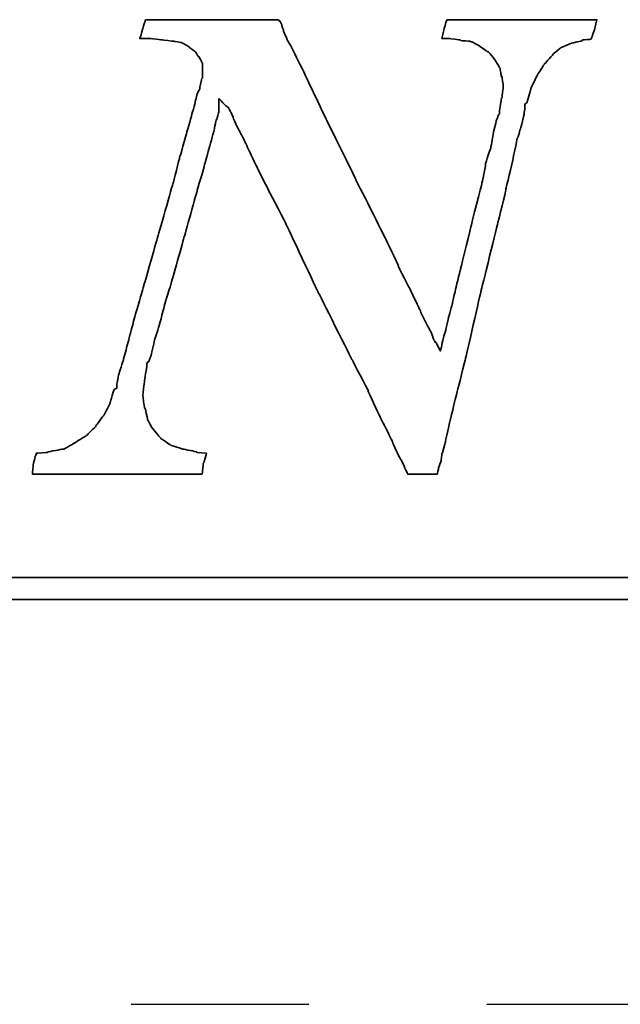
# Model space of a CAD drawing. Extents: x 36 to 141, y 71 to 133.
# Tile 44 of 47: x 127.57 to 129.68, y 98.27 to 101.73. Entities that reach past the tile are written whole.
import ezdxf

# ---------------------------------------------------------------- set-up
doc = ezdxf.new("R2010")
doc.units = 0
doc.header["$LTSCALE"] = 5
doc.header["$MEASUREMENT"] = 0
doc.linetypes.add('CENTER', pattern=[2, 1.25, -0.25, 0.25, -0.25])
for name, color, linetype in [('CL', 1, 'CENTER'), ('DIM', 4, 'CONTINUOUS'), ('layer 1', 7, 'CONTINUOUS')]:
    doc.layers.add(name, color=color, linetype=linetype)

# ---------------------------------------------------------------- blocks, each defined once
blk = doc.blocks.new('TBI MOTION logo(完整正式版)')
at = {"layer": 'layer 1', "color": 22, "lineweight": 35}
for points, knots in [([(58.92625, -7.91875), (58.92625, -7.91875), (58.58625, -7.89375), (58.58625, -7.89375), (58.58625, -7.89375), (58.58625, -7.89375), (58.56625, -7.87125), (58.56625, -7.87125), (58.56625, -7.87125), (58.56625, -7.87125), (58.08375, -7.77375), (58.08375, -7.77375), (58.08375, -7.77375), (58.08375, -7.77375), (58.06125, -7.77375), (58.06125, -7.77375), (58.06125, -7.77375), (58.06125, -7.77375), (57.62625, -7.63125), (57.62625, -7.63125), (57.62625, -7.63125), (57.62625, -7.63125), (57.60625, -7.63125), (57.60625, -7.63125), (57.60625, -7.63125), (57.60625, -7.63125), (57.58125, -7.60625), (57.58125, -7.60625), (57.58125, -7.60625), (57.58125, -7.60625), (57.26625, -7.38875), (57.26625, -7.38875), (57.26625, -7.38875), (57.26625, -7.38875), (57.24625, -7.36875), (57.24625, -7.36875), (57.24625, -7.36875), (57.24625, -7.36875), (57.22125, -7.34375), (57.22125, -7.34375), (57.22125, -7.34375), (57.22125, -7.34375), (56.98125, -7.05375), (56.98125, -7.05375), (56.98125, -7.05375), (56.98125, -7.05375), (56.98125, -7.02875), (56.98125, -7.02875), (56.98125, -7.02875), (56.98125, -7.02875), (56.95625, -7.02875), (56.95625, -7.02875), (56.95625, -7.02875), (56.95625, -7.02875), (56.76625, -6.69625), (56.76625, -6.69625), (56.76625, -6.69625), (56.76625, -6.69625), (56.76625, -6.67125), (56.76625, -6.67125), (56.76625, -6.67125), (56.76625, -6.67125), (56.76625, -6.64875), (56.76625, -6.64875), (56.76625, -6.64875), (56.76625, -6.64875), (56.67125, -6.26375), (56.67125, -6.26375), (56.67125, -6.26375), (56.67125, -6.26375), (56.64625, -6.26375), (56.64625, -6.26375), (56.64625, -6.26375), (56.64625, -6.26375), (56.64625, -6.23875), (56.64625, -6.23875), (56.64625, -6.23875), (56.64625, -6.23875), (56.59625, -5.80875), (56.59625, -5.80875), (56.59625, -5.80875), (56.59625, -5.80875), (56.59625, -5.78375), (56.59625, -5.78375), (56.59625, -5.78375), (56.59625, -5.78375), (56.64625, -5.30375), (56.64625, -5.30375), (56.64625, -5.30375), (56.64625, -5.30375), (56.64625, -5.27875), (56.64625, -5.27875), (56.64625, -5.27875), (56.64625, -5.27875), (56.74125, -4.72875), (56.74125, -4.72875), (56.74125, -4.72875), (56.74125, -4.72875), (56.74125, -4.67875), (56.74125, -4.67875), (56.74125, -4.67875), (56.74125, -4.67875), (56.74125, -4.63375), (56.74125, -4.63375), (56.74125, -4.63375), (56.74125, -4.63375), (56.79125, -4.55875), (56.79125, -4.55875), (56.79125, -4.55875), (56.79125, -4.55875), (56.81125, -4.55875), (56.81125, -4.55875), (56.81125, -4.55875), (56.81125, -4.55875), (56.91125, -4.27375), (56.91125, -4.27375), (56.91125, -4.27375), (56.91125, -4.27375), (57.00625, -3.83874), (57.00625, -3.83874), (57.00625, -3.83874), (57.00625, -3.83874), (57.00625, -3.81374), (57.00625, -3.81374), (57.00625, -3.81374), (57.00625, -3.81374), (57.19875, -3.21374), (57.19875, -3.21374), (57.19875, -3.21374), (57.19875, -3.21374), (57.38625, -2.49625), (57.38625, -2.49625), (57.38625, -2.49625), (57.38625, -2.49625), (57.38625, -2.47374), (57.38625, -2.47374), (57.38625, -2.47374), (57.38625, -2.47374), (57.62625, -1.70375), (57.62625, -1.70375), (57.62625, -1.70375), (57.62625, -1.70375), (58.10625, 0.00125), (58.10625, 0.00125), (58.10625, 0.00125), (58.10625, 0.00125), (58.58625, 1.72625), (58.58625, 1.72625), (58.58625, 1.72625), (58.58625, 1.72625), (58.82625, 2.54125), (58.82625, 2.54125), (58.82625, 2.54125), (58.82625, 2.54125), (58.82625, 2.56374), (58.82625, 2.56374), (58.82625, 2.56374), (58.82625, 2.56374), (59.02125, 3.26125), (59.02125, 3.26125), (59.02125, 3.26125), (59.02125, 3.26125), (59.18625, 3.86125), (59.18625, 3.86125), (59.18625, 3.86125), (59.18625, 3.86125), (59.28625, 4.31875), (59.28625, 4.31875), (59.28625, 4.31875), (59.28625, 4.31875), (59.30625, 4.31875), (59.30625, 4.31875), (59.30625, 4.31875), (59.30625, 4.31875), (59.30625, 4.34125), (59.30625, 4.34125), (59.30625, 4.34125), (59.30625, 4.34125), (59.38125, 4.60625), (59.38125, 4.60625), (59.38125, 4.60625), (59.38125, 4.60625), (59.38125, 4.65125), (59.38125, 4.65125), (59.38125, 4.65125), (59.38125, 4.65125), (59.38125, 5.08625), (59.38125, 5.08625), (59.38125, 5.08625), (59.38125, 5.08625), (59.66625, 4.79624), (59.66625, 4.79624), (59.66625, 4.79624), (59.66625, 4.79624), (59.74125, 4.75124), (59.74125, 4.75124), (59.74125, 4.75124), (59.74125, 4.75124), (59.74125, 4.72624), (59.74125, 4.72624), (59.74125, 4.72624), (59.74125, 4.72624), (59.76125, 4.70124), (59.76125, 4.70124), (59.76125, 4.70124), (59.76125, 4.70124), (59.81125, 4.60625), (59.81125, 4.60625), (59.81125, 4.60625), (59.81125, 4.60625), (59.90625, 4.41125), (59.90625, 4.41125), (59.90625, 4.41125), (59.90625, 4.41125), (59.90625, 4.39125), (59.90625, 4.39125), (59.90625, 4.39125), (59.90625, 4.39125), (60.00375, 4.15124), (60.00375, 4.15124), (60.00375, 4.15124), (60.00375, 4.15124), (60.14625, 3.88374), (60.14625, 3.88374), (60.14625, 3.88374), (60.14625, 3.88374), (60.34125, 3.50124), (60.34125, 3.50124), (60.34125, 3.50124), (60.34125, 3.50124), (60.53125, 3.09125), (60.53125, 3.09125), (60.53125, 3.09125), (60.53125, 3.09125), (60.74625, 2.63625), (60.74625, 2.63625), (60.74625, 2.63625), (60.74625, 2.63625), (61.25125, 1.63124), (61.25125, 1.63124), (61.25125, 1.63124), (61.25125, 1.63124), (61.85125, 0.47625), (61.85125, 0.47625), (61.85125, 0.47625), (61.85125, 0.47625), (63.02625, -2.01874), (63.02625, -2.01874), (63.02625, -2.01874), (63.02625, -2.01874), (64.27625, -4.51374), (64.27625, -4.51374), (64.27625, -4.51374), (64.27625, -4.51374), (64.85125, -5.61375), (64.85125, -5.61375), (64.85125, -5.61375), (64.85125, -5.61375), (64.85125, -5.64125), (64.85125, -5.64125), (64.85125, -5.64125), (64.85125, -5.64125), (65.32875, -6.67125), (65.32875, -6.67125), (65.32875, -6.67125), (65.32875, -6.67125), (65.57125, -7.12875), (65.57125, -7.12875), (65.57125, -7.12875), (65.57125, -7.12875), (65.76125, -7.53625), (65.76125, -7.53625), (65.76125, -7.53625), (65.76125, -7.53625), (65.76125, -7.55625), (65.76125, -7.55625), (65.76125, -7.55625), (65.76125, -7.55625), (65.90375, -7.87125), (65.90375, -7.87125), (65.90375, -7.87125), (65.90375, -7.87125), (66.07125, -8.18125), (66.07125, -8.18125), (66.07125, -8.18125), (66.07125, -8.18125), (66.19125, -8.42375), (66.19125, -8.42375), (66.19125, -8.42375), (66.19125, -8.42375), (66.19125, -8.44375), (66.19125, -8.44375), (66.19125, -8.44375), (66.19125, -8.44375), (66.29125, -8.63875), (66.29125, -8.63875), (66.29125, -8.63875), (66.29125, -8.63875), (66.31125, -8.68625), (66.31125, -8.68625), (66.31125, -8.68625), (66.31125, -8.68625), (66.38375, -8.68625), (66.38375, -8.68625), (66.38375, -8.68625), (66.38375, -8.68625), (66.84125, -8.68625), (66.84125, -8.68625), (66.84125, -8.68625), (66.84125, -8.68625), (67.29625, -8.68625), (67.29625, -8.68625), (67.29625, -8.68625), (67.29625, -8.68625), (67.36625, -8.68625), (67.36625, -8.68625), (67.36625, -8.68625), (67.36625, -8.68625), (67.39125, -8.68625), (67.39125, -8.68625), (67.39125, -8.68625), (67.39125, -8.68625), (67.44125, -8.46875), (67.44125, -8.46875), (67.44125, -8.46875), (67.44125, -8.46875), (67.44125, -8.44375), (67.44125, -8.44375), (67.44125, -8.44375), (67.44125, -8.44375), (67.53625, -8.20375), (67.53625, -8.20375), (67.53625, -8.20375), (67.53625, -8.20375), (67.56125, -7.94375), (67.56125, -7.94375), (67.56125, -7.94375), (67.56125, -7.94375), (67.56125, -7.91875), (67.56125, -7.91875), (67.56125, -7.91875), (67.56125, -7.91875), (67.58625, -7.91875), (67.58625, -7.91875), (67.58625, -7.91875), (67.58625, -7.91875), (67.68125, -7.53625), (67.68125, -7.53625), (67.68125, -7.53625), (67.68125, -7.53625), (67.87375, -6.67125), (67.87375, -6.67125), (67.87375, -6.67125), (67.87375, -6.67125), (68.13625, -5.61375), (68.13625, -5.61375), (68.13625, -5.61375), (68.13625, -5.61375), (68.42375, -4.46374), (68.42375, -4.46374), (68.42375, -4.46374), (68.42375, -4.46374), (68.99875, -1.96874), (68.99875, -1.96874), (68.99875, -1.96874), (68.99875, -1.96874), (69.62625, 0.57625), (69.62625, 0.57625), (69.62625, 0.57625), (69.62625, 0.57625), (69.91125, 1.72625), (69.91125, 1.72625), (69.91125, 1.72625), (69.91125, 1.72625), (69.91125, 1.77625), (69.91125, 1.77625), (69.91125, 1.77625), (69.91125, 1.77625), (70.15125, 2.78124), (70.15125, 2.78124), (70.15125, 2.78124), (70.15125, 2.78124), (70.32125, 3.62125), (70.32125, 3.62125), (70.32125, 3.62125), (70.32125, 3.62125), (70.34125, 3.64625), (70.34125, 3.64625), (70.34125, 3.64625), (70.34125, 3.64625), (70.44125, 3.98125), (70.44125, 3.98125), (70.44125, 3.98125), (70.44125, 3.98125), (70.53625, 4.31875), (70.53625, 4.31875), (70.53625, 4.31875), (70.53625, 4.31875), (70.58125, 4.55875), (70.58125, 4.55875), (70.58125, 4.55875), (70.58125, 4.55875), (70.60625, 4.72624), (70.60625, 4.72624), (70.60625, 4.72624), (70.60625, 4.72624), (70.60625, 4.79624), (70.60625, 4.79624), (70.60625, 4.79624), (70.60625, 4.79624), (70.60625, 4.87125), (70.60625, 4.87125), (70.60625, 4.87125), (70.60625, 4.87125), (70.65625, 4.94125), (70.65625, 4.94125), (70.65625, 4.94125), (70.65625, 4.94125), (70.68125, 4.94125), (70.68125, 4.94125), (70.68125, 4.94125), (70.68125, 4.94125), (70.82125, 5.42125), (70.82125, 5.42125), (70.82125, 5.42125), (70.82125, 5.42125), (70.82125, 5.44625), (70.82125, 5.44625), (70.82125, 5.44625), (70.82125, 5.44625), (70.82125, 5.47125), (70.82125, 5.47125), (70.82125, 5.47125), (70.82125, 5.47125), (71.06125, 5.94625), (71.06125, 5.94625), (71.06125, 5.94625), (71.06125, 5.94625), (71.30125, 6.33124), (71.30125, 6.33124), (71.30125, 6.33124), (71.30125, 6.33124), (71.32625, 6.35625), (71.32625, 6.35625), (71.32625, 6.35625), (71.32625, 6.35625), (71.32625, 6.38124), (71.32625, 6.38124), (71.32625, 6.38124), (71.32625, 6.38124), (71.35125, 6.38124), (71.35125, 6.38124), (71.35125, 6.38124), (71.35125, 6.38124), (71.66125, 6.74125), (71.66125, 6.74125), (71.66125, 6.74125), (71.66125, 6.74125), (71.68625, 6.76625), (71.68625, 6.76625), (71.68625, 6.76625), (71.68625, 6.76625), (71.92625, 6.95624), (71.92625, 6.95624), (71.92625, 6.95624), (71.92625, 6.95624), (71.95125, 6.98125), (71.95125, 6.98125), (71.95125, 6.98125), (71.95125, 6.98125), (71.97625, 6.98125), (71.97625, 6.98125), (71.97625, 6.98125), (71.97625, 6.98125), (72.31125, 7.12624), (72.31125, 7.12624), (72.31125, 7.12624), (72.31125, 7.12624), (72.33375, 7.12624), (72.33375, 7.12624), (72.33375, 7.12624), (72.33375, 7.12624), (72.71625, 7.21875), (72.71625, 7.21875), (72.71625, 7.21875), (72.71625, 7.21875), (72.71625, 7.24624), (72.71625, 7.24624), (72.71625, 7.24624), (72.71625, 7.24624), (72.74125, 7.24624), (72.74125, 7.24624), (72.74125, 7.24624), (72.74125, 7.24624), (73.03124, 7.26624), (73.03124, 7.26624), (73.03124, 7.26624), (73.03124, 7.26624), (73.05375, 7.29125), (73.05375, 7.29125), (73.05375, 7.29125), (73.05375, 7.29125), (73.05375, 7.31625), (73.05375, 7.31625), (73.05375, 7.31625), (73.05375, 7.31625), (73.17625, 7.67625), (73.17625, 7.67625), (73.17625, 7.67625), (73.17625, 7.67625), (73.24625, 7.98625), (73.24625, 7.98625), (73.24625, 7.98625), (73.24625, 7.98625), (73.19625, 7.98625), (73.19625, 7.98625), (73.19625, 7.98625), (73.19625, 7.98625), (72.93625, 7.98625), (72.93625, 7.98625), (72.93625, 7.98625), (72.93625, 7.98625), (72.55125, 7.98625), (72.55125, 7.98625), (72.55125, 7.98625), (72.55125, 7.98625), (72.09625, 7.98625), (72.09625, 7.98625), (72.09625, 7.98625), (72.09625, 7.98625), (71.64125, 7.98625), (71.64125, 7.98625), (71.64125, 7.98625), (71.64125, 7.98625), (70.53625, 7.98625), (70.53625, 7.98625), (70.53625, 7.98625), (70.53625, 7.98625), (69.47875, 7.98625), (69.47875, 7.98625), (69.47875, 7.98625), (69.47875, 7.98625), (68.95125, 7.98625), (68.95125, 7.98625), (68.95125, 7.98625), (68.95125, 7.98625), (68.52125, 7.98625), (68.52125, 7.98625), (68.52125, 7.98625), (68.52125, 7.98625), (68.13625, 7.98625), (68.13625, 7.98625), (68.13625, 7.98625), (68.13625, 7.98625), (67.87375, 7.98625), (67.87375, 7.98625), (67.87375, 7.98625), (67.87375, 7.98625), (67.75125, 7.98625), (67.75125, 7.98625), (67.75125, 7.98625), (67.75125, 7.98625), (67.72625, 7.94125), (67.72625, 7.94125), (67.72625, 7.94125), (67.72625, 7.94125), (67.63125, 7.60625), (67.63125, 7.60625), (67.63125, 7.60625), (67.63125, 7.60625), (67.56125, 7.29125), (67.56125, 7.29125), (67.56125, 7.29125), (67.56125, 7.29125), (67.72625, 7.29125), (67.72625, 7.29125), (67.72625, 7.29125), (67.72625, 7.29125), (67.82625, 7.29125), (67.82625, 7.29125), (67.82625, 7.29125), (67.82625, 7.29125), (67.84625, 7.29125), (67.84625, 7.29125), (67.84625, 7.29125), (67.84625, 7.29125), (68.23125, 7.24624), (68.23125, 7.24624), (68.23125, 7.24624), (68.23125, 7.24624), (68.25875, 7.21875), (68.25875, 7.21875), (68.25875, 7.21875), (68.25875, 7.21875), (68.59125, 7.19624), (68.59125, 7.19624), (68.59125, 7.19624), (68.59125, 7.19624), (68.64125, 7.17125), (68.64125, 7.17125), (68.64125, 7.17125), (68.64125, 7.17125), (68.66625, 7.17125), (68.66625, 7.17125), (68.66625, 7.17125), (68.66625, 7.17125), (68.92625, 7.02624), (68.92625, 7.02624), (68.92625, 7.02624), (68.92625, 7.02624), (68.95125, 7.02624), (68.95125, 7.02624), (68.95125, 7.02624), (68.95125, 7.02624), (68.95125, 7.00624), (68.95125, 7.00624), (68.95125, 7.00624), (68.95125, 7.00624), (69.23875, 6.81125), (69.23875, 6.81125), (69.23875, 6.81125), (69.23875, 6.81125), (69.26625, 6.81125), (69.26625, 6.81125), (69.26625, 6.81125), (69.26625, 6.81125), (69.28625, 6.78625), (69.28625, 6.78625), (69.28625, 6.78625), (69.28625, 6.78625), (69.47875, 6.54875), (69.47875, 6.54875), (69.47875, 6.54875), (69.47875, 6.54875), (69.47875, 6.52375), (69.47875, 6.52375), (69.47875, 6.52375), (69.47875, 6.52375), (69.50625, 6.52375), (69.50625, 6.52375), (69.50625, 6.52375), (69.50625, 6.52375), (69.67125, 6.23625), (69.67125, 6.23625), (69.67125, 6.23625), (69.67125, 6.23625), (69.69375, 6.21125), (69.69375, 6.21125), (69.69375, 6.21125), (69.69375, 6.21125), (69.69375, 6.18625), (69.69375, 6.18625), (69.69375, 6.18625), (69.69375, 6.18625), (69.74625, 5.89875), (69.74625, 5.89875), (69.74625, 5.89875), (69.74625, 5.89875), (69.76625, 5.89875), (69.76625, 5.89875), (69.76625, 5.89875), (69.76625, 5.89875), (69.81375, 5.56625), (69.81375, 5.56625), (69.81375, 5.56625), (69.81375, 5.56625), (69.81375, 5.54125), (69.81375, 5.54125), (69.81375, 5.54125), (69.81375, 5.54125), (69.81375, 5.51625), (69.81375, 5.51625), (69.81375, 5.51625), (69.81375, 5.51625), (69.76625, 5.13125), (69.76625, 5.13125), (69.76625, 5.13125), (69.76625, 5.13125), (69.74625, 5.10874), (69.74625, 5.10874), (69.74625, 5.10874), (69.74625, 5.10874), (69.67125, 4.65125), (69.67125, 4.65125), (69.67125, 4.65125), (69.67125, 4.65125), (69.67125, 4.55875), (69.67125, 4.55875), (69.67125, 4.55875), (69.67125, 4.55875), (69.67125, 4.53125), (69.67125, 4.53125), (69.67125, 4.53125), (69.67125, 4.53125), (69.64625, 4.50874), (69.64625, 4.50874), (69.64625, 4.50874), (69.64625, 4.50874), (69.55125, 4.27125), (69.55125, 4.27125), (69.55125, 4.27125), (69.55125, 4.27125), (69.55125, 4.24625), (69.55125, 4.24625), (69.55125, 4.24625), (69.55125, 4.24625), (69.45375, 3.86125), (69.45375, 3.86125), (69.45375, 3.86125), (69.45375, 3.86125), (69.38625, 3.40624), (69.38625, 3.40624), (69.38625, 3.40624), (69.38625, 3.40624), (69.35875, 3.33125), (69.35875, 3.33125), (69.35875, 3.33125), (69.35875, 3.33125), (69.35875, 3.30875), (69.35875, 3.30875), (69.35875, 3.30875), (69.35875, 3.30875), (69.16625, 2.71125), (69.16625, 2.71125), (69.16625, 2.71125), (69.16625, 2.71125), (69.16625, 2.66375), (69.16625, 2.66375), (69.16625, 2.66375), (69.16625, 2.66375), (69.02625, 1.96374), (69.02625, 1.96374), (69.02625, 1.96374), (69.02625, 1.96374), (68.64125, 0.45624), (68.64125, 0.45624), (68.64125, 0.45624), (68.64125, 0.45624), (68.25875, -1.10625), (68.25875, -1.10625), (68.25875, -1.10625), (68.25875, -1.10625), (68.08625, -1.80125), (68.08625, -1.80125), (68.08625, -1.80125), (68.08625, -1.80125), (67.94625, -2.42625), (67.94625, -2.42625), (67.94625, -2.42625), (67.94625, -2.42625), (67.80125, -2.95375), (67.80125, -2.95375), (67.80125, -2.95375), (67.80125, -2.95375), (67.70625, -3.38375), (67.70625, -3.38375), (67.70625, -3.38375), (67.70625, -3.38375), (67.70625, -3.40875), (67.70625, -3.40875), (67.70625, -3.40875), (67.70625, -3.40875), (67.63125, -3.62375), (67.63125, -3.62375), (67.63125, -3.62375), (67.63125, -3.62375), (67.60625, -3.72125), (67.60625, -3.72125), (67.60625, -3.72125), (67.60625, -3.72125), (67.51125, -4.17375), (67.51125, -4.17375), (67.51125, -4.17375), (67.51125, -4.17375), (67.34625, -3.86374), (67.34625, -3.86374), (67.34625, -3.86374), (67.34625, -3.86374), (67.32125, -3.86374), (67.32125, -3.86374), (67.32125, -3.86374), (67.32125, -3.86374), (67.27125, -3.76874), (67.27125, -3.76874), (67.27125, -3.76874), (67.27125, -3.76874), (67.22625, -3.67374), (67.22625, -3.67374), (67.22625, -3.67374), (67.22625, -3.67374), (67.22625, -3.64875), (67.22625, -3.64875), (67.22625, -3.64875), (67.22625, -3.64875), (67.15125, -3.45375), (67.15125, -3.45375), (67.15125, -3.45375), (67.15125, -3.45375), (67.05625, -3.28875), (67.05625, -3.28875), (67.05625, -3.28875), (67.05625, -3.28875), (66.91125, -3.00125), (66.91125, -3.00125), (66.91125, -3.00125), (66.91125, -3.00125), (66.77125, -2.71375), (66.77125, -2.71375), (66.77125, -2.71375), (66.77125, -2.71375), (66.77125, -2.68875), (66.77125, -2.68875), (66.77125, -2.68875), (66.77125, -2.68875), (66.41125, -1.94374), (66.41125, -1.94374), (66.41125, -1.94374), (66.41125, -1.94374), (65.95125, -1.03375), (65.95125, -1.03375), (65.95125, -1.03375), (65.95125, -1.03375), (65.95125, -1.00875), (65.95125, -1.00875), (65.95125, -1.00875), (65.95125, -1.00875), (65.49625, -0.04874), (65.49625, -0.04874), (65.49625, -0.04874), (65.49625, -0.04874), (64.39375, 2.13624), (64.39375, 2.13624), (64.39375, 2.13624), (64.39375, 2.13624), (64.39375, 2.15624), (64.39375, 2.15624), (64.39375, 2.15624), (64.39375, 2.15624), (63.33625, 4.29125), (63.33625, 4.29125), (63.33625, 4.29125), (63.33625, 4.29125), (62.85625, 5.30125), (62.85625, 5.30125), (62.85625, 5.30125), (62.85625, 5.30125), (62.42625, 6.21125), (62.42625, 6.21125), (62.42625, 6.21125), (62.42625, 6.21125), (62.04125, 6.98125), (62.04125, 6.98125), (62.04125, 6.98125), (62.04125, 6.98125), (61.87375, 7.26624), (61.87375, 7.26624), (61.87375, 7.26624), (61.87375, 7.26624), (61.87375, 7.29125), (61.87375, 7.29125), (61.87375, 7.29125), (61.87375, 7.29125), (61.75625, 7.55625), (61.75625, 7.55625), (61.75625, 7.55625), (61.75625, 7.55625), (61.75625, 7.58124), (61.75625, 7.58124), (61.75625, 7.58124), (61.75625, 7.58124), (61.68375, 7.79375), (61.68375, 7.79375), (61.68375, 7.79375), (61.68375, 7.79375), (61.61125, 7.94125), (61.61125, 7.94125), (61.61125, 7.94125), (61.61125, 7.94125), (61.58625, 7.94125), (61.58625, 7.94125), (61.58625, 7.94125), (61.58625, 7.94125), (61.56375, 7.98625), (61.56375, 7.98625), (61.56375, 7.98625), (61.56375, 7.98625), (61.41875, 7.98625), (61.41875, 7.98625), (61.41875, 7.98625), (61.41875, 7.98625), (61.18125, 7.98625), (61.18125, 7.98625), (61.18125, 7.98625), (61.18125, 7.98625), (60.84125, 7.98625), (60.84125, 7.98625), (60.84125, 7.98625), (60.84125, 7.98625), (60.02625, 7.98625), (60.02625, 7.98625), (60.02625, 7.98625), (60.02625, 7.98625), (59.11625, 7.98625), (59.11625, 7.98625), (59.11625, 7.98625), (59.11625, 7.98625), (58.15625, 7.98625), (58.15625, 7.98625), (58.15625, 7.98625), (58.15625, 7.98625), (57.34125, 7.98625), (57.34125, 7.98625), (57.34125, 7.98625), (57.34125, 7.98625), (57.00625, 7.98625), (57.00625, 7.98625), (57.00625, 7.98625), (57.00625, 7.98625), (56.76625, 7.98625), (56.76625, 7.98625), (56.76625, 7.98625), (56.76625, 7.98625), (56.69125, 7.98625), (56.69125, 7.98625), (56.69125, 7.98625), (56.69125, 7.98625), (56.67125, 7.94125), (56.67125, 7.94125), (56.67125, 7.94125), (56.67125, 7.94125), (56.67125, 7.91625), (56.67125, 7.91625), (56.67125, 7.91625), (56.67125, 7.91625), (56.57125, 7.60625), (56.57125, 7.60625), (56.57125, 7.60625), (56.57125, 7.60625), (56.57125, 7.58124), (56.57125, 7.58124), (56.57125, 7.58124), (56.57125, 7.58124), (56.47625, 7.29125), (56.47625, 7.29125), (56.47625, 7.29125), (56.47625, 7.29125), (56.57125, 7.29125), (56.57125, 7.29125), (56.57125, 7.29125), (56.57125, 7.29125), (56.76625, 7.29125), (56.76625, 7.29125), (56.76625, 7.29125), (56.76625, 7.29125), (56.86125, 7.29125), (56.86125, 7.29125), (56.86125, 7.29125), (56.86125, 7.29125), (56.88625, 7.29125), (56.88625, 7.29125), (56.88625, 7.29125), (56.88625, 7.29125), (57.31625, 7.24624), (57.31625, 7.24624), (57.31625, 7.24624), (57.31625, 7.24624), (57.70125, 7.19624), (57.70125, 7.19624), (57.70125, 7.19624), (57.70125, 7.19624), (57.72625, 7.19624), (57.72625, 7.19624), (57.72625, 7.19624), (57.72625, 7.19624), (58.01125, 7.14624), (58.01125, 7.14624), (58.01125, 7.14624), (58.01125, 7.14624), (58.03625, 7.12624), (58.03625, 7.12624), (58.03625, 7.12624), (58.03625, 7.12624), (58.06125, 7.12624), (58.06125, 7.12624), (58.06125, 7.12624), (58.06125, 7.12624), (58.30125, 6.98125), (58.30125, 6.98125), (58.30125, 6.98125), (58.30125, 6.98125), (58.30125, 6.95624), (58.30125, 6.95624), (58.30125, 6.95624), (58.30125, 6.95624), (58.32375, 6.95624), (58.32375, 6.95624), (58.32375, 6.95624), (58.32375, 6.95624), (58.51625, 6.81125), (58.51625, 6.81125), (58.51625, 6.81125), (58.51625, 6.81125), (58.54125, 6.78625), (58.54125, 6.78625), (58.54125, 6.78625), (58.54125, 6.78625), (58.54125, 6.76625), (58.54125, 6.76625), (58.54125, 6.76625), (58.54125, 6.76625), (58.63625, 6.62124), (58.63625, 6.62124), (58.63625, 6.62124), (58.63625, 6.62124), (58.65875, 6.62124), (58.65875, 6.62124), (58.65875, 6.62124), (58.65875, 6.62124), (58.75625, 6.42625), (58.75625, 6.42625), (58.75625, 6.42625), (58.75625, 6.42625), (58.77875, 6.38124), (58.77875, 6.38124), (58.77875, 6.38124), (58.77875, 6.38124), (58.77875, 6.33124), (58.77875, 6.33124), (58.77875, 6.33124), (58.77875, 6.33124), (58.77875, 6.09125), (58.77875, 6.09125), (58.77875, 6.09125), (58.77875, 6.09125), (58.77875, 5.85125), (58.77875, 5.85125), (58.77875, 5.85125), (58.77875, 5.85125), (58.75625, 5.82625), (58.75625, 5.82625), (58.75625, 5.82625), (58.75625, 5.82625), (58.68625, 5.51625), (58.68625, 5.51625), (58.68625, 5.51625), (58.68625, 5.51625), (58.68625, 5.47125), (58.68625, 5.47125), (58.68625, 5.47125), (58.68625, 5.47125), (58.68625, 5.44625), (58.68625, 5.44625), (58.68625, 5.44625), (58.68625, 5.44625), (58.65875, 5.39625), (58.65875, 5.39625), (58.65875, 5.39625), (58.65875, 5.39625), (58.61125, 5.32624), (58.61125, 5.32624), (58.61125, 5.32624), (58.61125, 5.32624), (58.56625, 5.20375), (58.56625, 5.20375), (58.56625, 5.20375), (58.56625, 5.20375), (58.51625, 4.99125), (58.51625, 4.99125), (58.51625, 4.99125), (58.51625, 4.99125), (58.51625, 4.96625), (58.51625, 4.96625), (58.51625, 4.96625), (58.51625, 4.96625), (58.37125, 4.43625), (58.37125, 4.43625), (58.37125, 4.43625), (58.37125, 4.43625), (58.18125, 3.76625), (58.18125, 3.76625), (58.18125, 3.76625), (58.18125, 3.76625), (57.94125, 2.92624), (57.94125, 2.92624), (57.94125, 2.92624), (57.94125, 2.92624), (57.70125, 1.98874), (57.70125, 1.98874), (57.70125, 1.98874), (57.70125, 1.98874), (57.12625, -0.02374), (57.12625, -0.02374), (57.12625, -0.02374), (57.12625, -0.02374), (56.55125, -2.03875), (56.55125, -2.03875), (56.55125, -2.03875), (56.55125, -2.03875), (56.28625, -2.95375), (56.28625, -2.95375), (56.28625, -2.95375), (56.28625, -2.95375), (56.07125, -3.76874), (56.07125, -3.76874), (56.07125, -3.76874), (56.07125, -3.76874), (55.87625, -4.48874), (55.87625, -4.48874), (55.87625, -4.48874), (55.87625, -4.48874), (55.87625, -4.51374), (55.87625, -4.51374), (55.87625, -4.51374), (55.87625, -4.51374), (55.71125, -5.01625), (55.71125, -5.01625), (55.71125, -5.01625), (55.71125, -5.01625), (55.66125, -5.25375), (55.66125, -5.25375), (55.66125, -5.25375), (55.66125, -5.25375), (55.66125, -5.27875), (55.66125, -5.27875), (55.66125, -5.27875), (55.66125, -5.27875), (55.63625, -5.37375), (55.63625, -5.37375), (55.63625, -5.37375), (55.63625, -5.37375), (55.63625, -5.42375), (55.63625, -5.42375), (55.63625, -5.42375), (55.63625, -5.42375), (55.63625, -5.54125), (55.63625, -5.54125), (55.63625, -5.54125), (55.63625, -5.54125), (55.54125, -5.56875), (55.54125, -5.56875), (55.54125, -5.56875), (55.54125, -5.56875), (55.39625, -6.04875), (55.39625, -6.04875), (55.39625, -6.04875), (55.39625, -6.04875), (55.39625, -6.06875), (55.39625, -6.06875), (55.39625, -6.06875), (55.39625, -6.06875), (55.18125, -6.50375), (55.18125, -6.50375), (55.18125, -6.50375), (55.18125, -6.50375), (55.15625, -6.52875), (55.15625, -6.52875), (55.15625, -6.52875), (55.15625, -6.52875), (54.86875, -6.91125), (54.86875, -6.91125), (54.86875, -6.91125), (54.86875, -6.91125), (54.86875, -6.93375), (54.86875, -6.93375), (54.86875, -6.93375), (54.86875, -6.93375), (54.53125, -7.26875), (54.53125, -7.26875), (54.53125, -7.26875), (54.53125, -7.26875), (54.51125, -7.26875), (54.51125, -7.26875), (54.51125, -7.26875), (54.51125, -7.26875), (54.48625, -7.29625), (54.48625, -7.29625), (54.48625, -7.29625), (54.48625, -7.29625), (54.10375, -7.53625), (54.10375, -7.53625), (54.10375, -7.53625), (54.10375, -7.53625), (53.69625, -7.77375), (53.69625, -7.77375), (53.69625, -7.77375), (53.69625, -7.77375), (53.67125, -7.77375), (53.67125, -7.77375), (53.67125, -7.77375), (53.67125, -7.77375), (53.64625, -7.77375), (53.64625, -7.77375), (53.64625, -7.77375), (53.64625, -7.77375), (53.11625, -7.87125), (53.11625, -7.87125), (53.11625, -7.87125), (53.11625, -7.87125), (53.09625, -7.89375), (53.09625, -7.89375), (53.09625, -7.89375), (53.09625, -7.89375), (52.68625, -7.91875), (52.68625, -7.91875), (52.68625, -7.91875), (52.68625, -7.91875), (52.66125, -7.99125), (52.66125, -7.99125), (52.66125, -7.99125), (52.66125, -7.99125), (52.56625, -8.34875), (52.56625, -8.34875), (52.56625, -8.34875), (52.56625, -8.34875), (52.54125, -8.68625), (52.54125, -8.68625), (52.54125, -8.68625), (52.54125, -8.68625), (52.58875, -8.68625), (52.58875, -8.68625), (52.58875, -8.68625), (52.58875, -8.68625), (52.87625, -8.68625), (52.87625, -8.68625), (52.87625, -8.68625), (52.87625, -8.68625), (53.33625, -8.68625), (53.33625, -8.68625), (53.33625, -8.68625), (53.33625, -8.68625), (53.79125, -8.68625), (53.79125, -8.68625), (53.79125, -8.68625), (53.79125, -8.68625), (54.36625, -8.68625), (54.36625, -8.68625), (54.36625, -8.68625), (54.36625, -8.68625), (55.59125, -8.68625), (55.59125, -8.68625), (55.59125, -8.68625), (55.59125, -8.68625), (56.76625, -8.68625), (56.76625, -8.68625), (56.76625, -8.68625), (56.76625, -8.68625), (57.34125, -8.68625), (57.34125, -8.68625), (57.34125, -8.68625), (57.34125, -8.68625), (57.82125, -8.68625), (57.82125, -8.68625), (57.82125, -8.68625), (57.82125, -8.68625), (58.25125, -8.68625), (58.25125, -8.68625), (58.25125, -8.68625), (58.25125, -8.68625), (58.58625, -8.68625), (58.58625, -8.68625), (58.58625, -8.68625), (58.58625, -8.68625), (58.75625, -8.68625), (58.75625, -8.68625), (58.75625, -8.68625), (58.75625, -8.68625), (58.77875, -8.63875), (58.77875, -8.63875), (58.77875, -8.63875), (58.77875, -8.63875), (58.80625, -8.30375), (58.80625, -8.30375), (58.80625, -8.30375), (58.80625, -8.30375), (58.82625, -8.27875), (58.82625, -8.27875), (58.82625, -8.27875), (58.82625, -8.27875), (58.92625, -7.91875), (58.92625, -7.91875)], [0, 0, 0, 0, 0.003125, 0.003125, 0.003125, 0.00312501, 0.00625, 0.00625, 0.00625, 0.00625001, 0.009375, 0.009375, 0.009375, 0.00937501, 0.0125, 0.0125, 0.0125, 0.01250001, 0.015625, 0.015625, 0.015625, 0.01562501, 0.01875, 0.01875, 0.01875, 0.01875001, 0.021875, 0.021875, 0.021875, 0.02187501, 0.025, 0.025, 0.025, 0.02500001, 0.028125, 0.028125, 0.028125, 0.02812501, 0.03125, 0.03125, 0.03125, 0.03125001, 0.034375, 0.034375, 0.034375, 0.03437501, 0.0375, 0.0375, 0.0375, 0.03750001, 0.040625, 0.040625, 0.040625, 0.04062501, 0.04375, 0.04375, 0.04375, 0.04375001, 0.046875, 0.046875, 0.046875, 0.04687501, 0.05, 0.05, 0.05, 0.05000001, 0.053125, 0.053125, 0.053125, 0.05312501, 0.05625, 0.05625, 0.05625, 0.05625001, 0.059375, 0.059375, 0.059375, 0.05937501, 0.0625, 0.0625, 0.0625, 0.06250001, 0.065625, 0.065625, 0.065625, 0.06562501, 0.06875, 0.06875, 0.06875, 0.06875001, 0.071875, 0.071875, 0.071875, 0.07187501, 0.075, 0.075, 0.075, 0.07500001, 0.078125, 0.078125, 0.078125, 0.07812501, 0.08125, 0.08125, 0.08125, 0.08125001, 0.084375, 0.084375, 0.084375, 0.08437501, 0.0875, 0.0875, 0.0875, 0.08750001, 0.090625, 0.090625, 0.090625, 0.09062501, 0.09375, 0.09375, 0.09375, 0.09375001, 0.096875, 0.096875, 0.096875, 0.09687501, 0.1, 0.1, 0.1, 0.10000001, 0.103125, 0.103125, 0.103125, 0.10312501, 0.10625, 0.10625, 0.10625, 0.10625001, 0.109375, 0.109375, 0.109375, 0.10937501, 0.1125, 0.1125, 0.1125, 0.11250001, 0.115625, 0.115625, 0.115625, 0.11562501, 0.11875, 0.11875, 0.11875, 0.11875001, 0.121875, 0.121875, 0.121875, 0.12187501, 0.125, 0.125, 0.125, 0.12500001, 0.128125, 0.128125, 0.128125, 0.12812501, 0.13125, 0.13125, 0.13125, 0.13125001, 0.134375, 0.134375, 0.134375, 0.13437501, 0.1375, 0.1375, 0.1375, 0.13750001, 0.140625, 0.140625, 0.140625, 0.14062501, 0.14375, 0.14375, 0.14375, 0.14375001, 0.146875, 0.146875, 0.146875, 0.14687501, 0.15, 0.15, 0.15, 0.15000001, 0.153125, 0.153125, 0.153125, 0.15312501, 0.15625, 0.15625, 0.15625, 0.15625001, 0.159375, 0.159375, 0.159375, 0.15937501, 0.1625, 0.1625, 0.1625, 0.16250001, 0.165625, 0.165625, 0.165625, 0.16562501, 0.16875, 0.16875, 0.16875, 0.16875001, 0.171875, 0.171875, 0.171875, 0.17187501, 0.175, 0.175, 0.175, 0.17500001, 0.178125, 0.178125, 0.178125, 0.17812501, 0.18125, 0.18125, 0.18125, 0.18125001, 0.184375, 0.184375, 0.184375, 0.18437501, 0.1875, 0.1875, 0.1875, 0.18750001, 0.190625, 0.190625, 0.190625, 0.19062501, 0.19375, 0.19375, 0.19375, 0.19375001, 0.196875, 0.196875, 0.196875, 0.19687501, 0.2, 0.2, 0.2, 0.20000001, 0.203125, 0.203125, 0.203125, 0.20312501, 0.20625, 0.20625, 0.20625, 0.20625001, 0.209375, 0.209375, 0.209375, 0.20937501, 0.2125, 0.2125, 0.2125, 0.21250001, 0.215625, 0.215625, 0.215625, 0.21562501, 0.21875, 0.21875, 0.21875, 0.21875001, 0.221875, 0.221875, 0.221875, 0.22187501, 0.225, 0.225, 0.225, 0.22500001, 0.228125, 0.228125, 0.228125, 0.22812501, 0.23125, 0.23125, 0.23125, 0.23125001, 0.234375, 0.234375, 0.234375, 0.23437501, 0.2375, 0.2375, 0.2375, 0.23750001, 0.240625, 0.240625, 0.240625, 0.24062501, 0.24375, 0.24375, 0.24375, 0.24375001, 0.246875, 0.246875, 0.246875, 0.24687501, 0.25, 0.25, 0.25, 0.25000001, 0.253125, 0.253125, 0.253125, 0.25312501, 0.25625, 0.25625, 0.25625, 0.25625001, 0.259375, 0.259375, 0.259375, 0.25937501, 0.2625, 0.2625, 0.2625, 0.26250001, 0.265625, 0.265625, 0.265625, 0.26562501, 0.26875, 0.26875, 0.26875, 0.26875001, 0.271875, 0.271875, 0.271875, 0.27187501, 0.275, 0.275, 0.275, 0.27500001, 0.278125, 0.278125, 0.278125, 0.27812501, 0.28125, 0.28125, 0.28125, 0.28125001, 0.284375, 0.284375, 0.284375, 0.28437501, 0.2875, 0.2875, 0.2875, 0.28750001, 0.290625, 0.290625, 0.290625, 0.29062501, 0.29375, 0.29375, 0.29375, 0.29375001, 0.296875, 0.296875, 0.296875, 0.29687501, 0.3, 0.3, 0.3, 0.30000001, 0.303125, 0.303125, 0.303125, 0.30312501, 0.30625, 0.30625, 0.30625, 0.30625001, 0.309375, 0.309375, 0.309375, 0.30937501, 0.3125, 0.3125, 0.3125, 0.31250001, 0.315625, 0.315625, 0.315625, 0.31562501, 0.31875, 0.31875, 0.31875, 0.31875001, 0.321875, 0.321875, 0.321875, 0.32187501, 0.325, 0.325, 0.325, 0.32500001, 0.328125, 0.328125, 0.328125, 0.32812501, 0.33125, 0.33125, 0.33125, 0.33125001, 0.334375, 0.334375, 0.334375, 0.33437501, 0.3375, 0.3375, 0.3375, 0.33750001, 0.340625, 0.340625, 0.340625, 0.34062501, 0.34375, 0.34375, 0.34375, 0.34375001, 0.346875, 0.346875, 0.346875, 0.34687501, 0.35, 0.35, 0.35, 0.35000001, 0.353125, 0.353125, 0.353125, 0.35312501, 0.35625, 0.35625, 0.35625, 0.35625001, 0.359375, 0.359375, 0.359375, 0.35937501, 0.3625, 0.3625, 0.3625, 0.36250001, 0.365625, 0.365625, 0.365625, 0.36562501, 0.36875, 0.36875, 0.36875, 0.36875001, 0.371875, 0.371875, 0.371875, 0.37187501, 0.375, 0.375, 0.375, 0.37500001, 0.378125, 0.378125, 0.378125, 0.37812501, 0.38125, 0.38125, 0.38125, 0.38125001, 0.384375, 0.384375, 0.384375, 0.38437501, 0.3875, 0.3875, 0.3875, 0.38750001, 0.390625, 0.390625, 0.390625, 0.39062501, 0.39375, 0.39375, 0.39375, 0.39375001, 0.396875, 0.396875, 0.396875, 0.39687501, 0.4, 0.4, 0.4, 0.40000001, 0.403125, 0.403125, 0.403125, 0.40312501, 0.40625, 0.40625, 0.40625, 0.40625001, 0.409375, 0.409375, 0.409375, 0.40937501, 0.4125, 0.4125, 0.4125, 0.41250001, 0.415625, 0.415625, 0.415625, 0.41562501, 0.41875, 0.41875, 0.41875, 0.41875001, 0.421875, 0.421875, 0.421875, 0.42187501, 0.425, 0.425, 0.425, 0.42500001, 0.428125, 0.428125, 0.428125, 0.42812501, 0.43125, 0.43125, 0.43125, 0.43125001, 0.434375, 0.434375, 0.434375, 0.43437501, 0.4375, 0.4375, 0.4375, 0.43750001, 0.440625, 0.440625, 0.440625, 0.44062501, 0.44375, 0.44375, 0.44375, 0.44375001, 0.446875, 0.446875, 0.446875, 0.44687501, 0.45, 0.45, 0.45, 0.45000001, 0.453125, 0.453125, 0.453125, 0.45312501, 0.45625, 0.45625, 0.45625, 0.45625001, 0.459375, 0.459375, 0.459375, 0.45937501, 0.4625, 0.4625, 0.4625, 0.46250001, 0.465625, 0.465625, 0.465625, 0.46562501, 0.46875, 0.46875, 0.46875, 0.46875001, 0.471875, 0.471875, 0.471875, 0.47187501, 0.475, 0.475, 0.475, 0.47500001, 0.478125, 0.478125, 0.478125, 0.47812501, 0.48125, 0.48125, 0.48125, 0.48125001, 0.484375, 0.484375, 0.484375, 0.48437501, 0.4875, 0.4875, 0.4875, 0.48750001, 0.490625, 0.490625, 0.490625, 0.49062501, 0.49375, 0.49375, 0.49375, 0.49375001, 0.496875, 0.496875, 0.496875, 0.49687501, 0.5, 0.5, 0.5, 0.50000001, 0.503125, 0.503125, 0.503125, 0.50312501, 0.50625, 0.50625, 0.50625, 0.50625001, 0.509375, 0.509375, 0.509375, 0.50937501, 0.5125, 0.5125, 0.5125, 0.51250001, 0.515625, 0.515625, 0.515625, 0.51562501, 0.51875, 0.51875, 0.51875, 0.51875001, 0.521875, 0.521875, 0.521875, 0.52187501, 0.525, 0.525, 0.525, 0.52500001, 0.528125, 0.528125, 0.528125, 0.52812501, 0.53125, 0.53125, 0.53125, 0.53125001, 0.534375, 0.534375, 0.534375, 0.53437501, 0.5375, 0.5375, 0.5375, 0.53750001, 0.540625, 0.540625, 0.540625, 0.54062501, 0.54375, 0.54375, 0.54375, 0.54375001, 0.546875, 0.546875, 0.546875, 0.54687501, 0.55, 0.55, 0.55, 0.55000001, 0.553125, 0.553125, 0.553125, 0.55312501, 0.55625, 0.55625, 0.55625, 0.55625001, 0.559375, 0.559375, 0.559375, 0.55937501, 0.5625, 0.5625, 0.5625, 0.56250001, 0.565625, 0.565625, 0.565625, 0.56562501, 0.56875, 0.56875, 0.56875, 0.56875001, 0.571875, 0.571875, 0.571875, 0.57187501, 0.575, 0.575, 0.575, 0.57500001, 0.578125, 0.578125, 0.578125, 0.57812501, 0.58125, 0.58125, 0.58125, 0.58125001, 0.584375, 0.584375, 0.584375, 0.58437501, 0.5875, 0.5875, 0.5875, 0.58750001, 0.590625, 0.590625, 0.590625, 0.59062501, 0.59375, 0.59375, 0.59375, 0.59375001, 0.596875, 0.596875, 0.596875, 0.59687501, 0.6, 0.6, 0.6, 0.60000001, 0.603125, 0.603125, 0.603125, 0.60312501, 0.60625, 0.60625, 0.60625, 0.60625001, 0.609375, 0.609375, 0.609375, 0.60937501, 0.6125, 0.6125, 0.6125, 0.61250001, 0.615625, 0.615625, 0.615625, 0.61562501, 0.61875, 0.61875, 0.61875, 0.61875001, 0.621875, 0.621875, 0.621875, 0.62187501, 0.625, 0.625, 0.625, 0.62500001, 0.628125, 0.628125, 0.628125, 0.62812501, 0.63125, 0.63125, 0.63125, 0.63125001, 0.634375, 0.634375, 0.634375, 0.63437501, 0.6375, 0.6375, 0.6375, 0.63750001, 0.640625, 0.640625, 0.640625, 0.64062501, 0.64375, 0.64375, 0.64375, 0.64375001, 0.646875, 0.646875, 0.646875, 0.64687501, 0.65, 0.65, 0.65, 0.65000001, 0.653125, 0.653125, 0.653125, 0.65312501, 0.65625, 0.65625, 0.65625, 0.65625001, 0.659375, 0.659375, 0.659375, 0.65937501, 0.6625, 0.6625, 0.6625, 0.66250001, 0.665625, 0.665625, 0.665625, 0.66562501, 0.66875, 0.66875, 0.66875, 0.66875001, 0.671875, 0.671875, 0.671875, 0.67187501, 0.675, 0.675, 0.675, 0.67500001, 0.678125, 0.678125, 0.678125, 0.67812501, 0.68125, 0.68125, 0.68125, 0.68125001, 0.684375, 0.684375, 0.684375, 0.68437501, 0.6875, 0.6875, 0.6875, 0.68750001, 0.690625, 0.690625, 0.690625, 0.69062501, 0.69375, 0.69375, 0.69375, 0.69375001, 0.696875, 0.696875, 0.696875, 0.69687501, 0.7, 0.7, 0.7, 0.70000001, 0.703125, 0.703125, 0.703125, 0.70312501, 0.70625, 0.70625, 0.70625, 0.70625001, 0.709375, 0.709375, 0.709375, 0.70937501, 0.7125, 0.7125, 0.7125, 0.71250001, 0.715625, 0.715625, 0.715625, 0.71562501, 0.71875, 0.71875, 0.71875, 0.71875001, 0.721875, 0.721875, 0.721875, 0.72187501, 0.725, 0.725, 0.725, 0.72500001, 0.728125, 0.728125, 0.728125, 0.72812501, 0.73125, 0.73125, 0.73125, 0.73125001, 0.734375, 0.734375, 0.734375, 0.73437501, 0.7375, 0.7375, 0.7375, 0.73750001, 0.740625, 0.740625, 0.740625, 0.74062501, 0.74375, 0.74375, 0.74375, 0.74375001, 0.746875, 0.746875, 0.746875, 0.74687501, 0.75, 0.75, 0.75, 0.75000001, 0.753125, 0.753125, 0.753125, 0.75312501, 0.75625, 0.75625, 0.75625, 0.75625001, 0.759375, 0.759375, 0.759375, 0.75937501, 0.7625, 0.7625, 0.7625, 0.76250001, 0.765625, 0.765625, 0.765625, 0.76562501, 0.76875, 0.76875, 0.76875, 0.76875001, 0.771875, 0.771875, 0.771875, 0.77187501, 0.775, 0.775, 0.775, 0.77500001, 0.778125, 0.778125, 0.778125, 0.77812501, 0.78125, 0.78125, 0.78125, 0.78125001, 0.784375, 0.784375, 0.784375, 0.78437501, 0.7875, 0.7875, 0.7875, 0.78750001, 0.790625, 0.790625, 0.790625, 0.79062501, 0.79375, 0.79375, 0.79375, 0.79375001, 0.796875, 0.796875, 0.796875, 0.79687501, 0.8, 0.8, 0.8, 0.80000001, 0.803125, 0.803125, 0.803125, 0.80312501, 0.80625, 0.80625, 0.80625, 0.80625001, 0.809375, 0.809375, 0.809375, 0.80937501, 0.8125, 0.8125, 0.8125, 0.81250001, 0.815625, 0.815625, 0.815625, 0.81562501, 0.81875, 0.81875, 0.81875, 0.81875001, 0.821875, 0.821875, 0.821875, 0.82187501, 0.825, 0.825, 0.825, 0.82500001, 0.828125, 0.828125, 0.828125, 0.82812501, 0.83125, 0.83125, 0.83125, 0.83125001, 0.834375, 0.834375, 0.834375, 0.83437501, 0.8375, 0.8375, 0.8375, 0.83750001, 0.840625, 0.840625, 0.840625, 0.84062501, 0.84375, 0.84375, 0.84375, 0.84375001, 0.846875, 0.846875, 0.846875, 0.84687501, 0.85, 0.85, 0.85, 0.85000001, 0.853125, 0.853125, 0.853125, 0.85312501, 0.85625, 0.85625, 0.85625, 0.85625001, 0.859375, 0.859375, 0.859375, 0.85937501, 0.8625, 0.8625, 0.8625, 0.86250001, 0.865625, 0.865625, 0.865625, 0.86562501, 0.86875, 0.86875, 0.86875, 0.86875001, 0.871875, 0.871875, 0.871875, 0.87187501, 0.875, 0.875, 0.875, 0.87500001, 0.878125, 0.878125, 0.878125, 0.87812501, 0.88125, 0.88125, 0.88125, 0.88125001, 0.884375, 0.884375, 0.884375, 0.88437501, 0.8875, 0.8875, 0.8875, 0.88750001, 0.890625, 0.890625, 0.890625, 0.89062501, 0.89375, 0.89375, 0.89375, 0.89375001, 0.896875, 0.896875, 0.896875, 0.89687501, 0.9, 0.9, 0.9, 0.90000001, 0.903125, 0.903125, 0.903125, 0.90312501, 0.90625, 0.90625, 0.90625, 0.90625001, 0.909375, 0.909375, 0.909375, 0.90937501, 0.9125, 0.9125, 0.9125, 0.91250001, 0.915625, 0.915625, 0.915625, 0.91562501, 0.91875, 0.91875, 0.91875, 0.91875001, 0.921875, 0.921875, 0.921875, 0.92187501, 0.925, 0.925, 0.925, 0.92500001, 0.928125, 0.928125, 0.928125, 0.92812501, 0.93125, 0.93125, 0.93125, 0.93125001, 0.934375, 0.934375, 0.934375, 0.93437501, 0.9375, 0.9375, 0.9375, 0.93750001, 0.940625, 0.940625, 0.940625, 0.94062501, 0.94375, 0.94375, 0.94375, 0.94375001, 0.946875, 0.946875, 0.946875, 0.94687501, 0.95, 0.95, 0.95, 0.95000001, 0.953125, 0.953125, 0.953125, 0.95312501, 0.95625, 0.95625, 0.95625, 0.95625001, 0.959375, 0.959375, 0.959375, 0.95937501, 0.9625, 0.9625, 0.9625, 0.96250001, 0.965625, 0.965625, 0.965625, 0.96562501, 0.96875, 0.96875, 0.96875, 0.96875001, 0.971875, 0.971875, 0.971875, 0.97187501, 0.975, 0.975, 0.975, 0.97500001, 0.978125, 0.978125, 0.978125, 0.97812501, 0.98125, 0.98125, 0.98125, 0.98125001, 0.984375, 0.984375, 0.984375, 0.98437501, 0.9875, 0.9875, 0.9875, 0.98750001, 0.990625, 0.990625, 0.990625, 0.99062501, 0.99375, 0.99375, 0.99375, 0.99375001, 0.996875, 0.996875, 0.996875, 0.99687501, 1, 1, 1, 1]), ([(75.90875, -9.47875), (75.90875, -9.47875), (75.90875, -12.28625), (75.90875, -12.28625), (75.90875, -12.28625), (75.90875, -12.28625), (75.90875, -12.47875), (75.90875, -12.47875), (75.90875, -12.47875), (75.90875, -12.47875), (75.71625, -12.47875), (75.71625, -12.47875), (75.71625, -12.47875), (75.71625, -12.47875), (-88.32875, -12.47875), (-88.32875, -12.47875), (-88.32875, -12.47875), (-88.32875, -12.47875), (-88.32875, -13.29375), (-88.32875, -13.29375), (-88.32875, -13.29375), (-88.32875, -13.29375), (82.89125, -13.29375), (82.89125, -13.29375), (82.89125, -13.29375), (82.89125, -13.29375), (75.90875, -9.47875), (75.90875, -9.47875)], [0, 0, 0, 0, 0.14285714, 0.14285714, 0.14285714, 0.14285715, 0.28571429, 0.28571429, 0.28571429, 0.2857143, 0.42857143, 0.42857143, 0.42857143, 0.42857144, 0.57142857, 0.57142857, 0.57142857, 0.57142858, 0.71428571, 0.71428571, 0.71428571, 0.71428572, 0.85714286, 0.85714286, 0.85714286, 0.85714287, 1, 1, 1, 1])]:
    blk.add_open_spline(points, degree=3, knots=knots, dxfattribs=at)
blk.add_open_spline([(54.86875, -6.91125), (54.86875, -6.91125), (54.86875, -6.93375), (54.86875, -6.93375)], degree=3, dxfattribs=at)

msp = doc.modelspace()

# ---------------------------------------------------------------- linework, layer by layer
at = {"layer": 'CL', "color": 7, "ltscale": 0.5}
msp.add_line((99.2107, 98.2651), (136.2176, 98.2651), dxfattribs=at)

# ---------------------------------------------------------------- block references
at = {"layer": 'DIM', "color": 7, "xscale": 0.0957784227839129, "yscale": 0.0957784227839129, "zscale": 0.0957784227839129}
msp.add_blockref('TBI MOTION logo(完整正式版)', (122.5818, 100.9608), dxfattribs=at)

doc.saveas('drawing.dxf')
